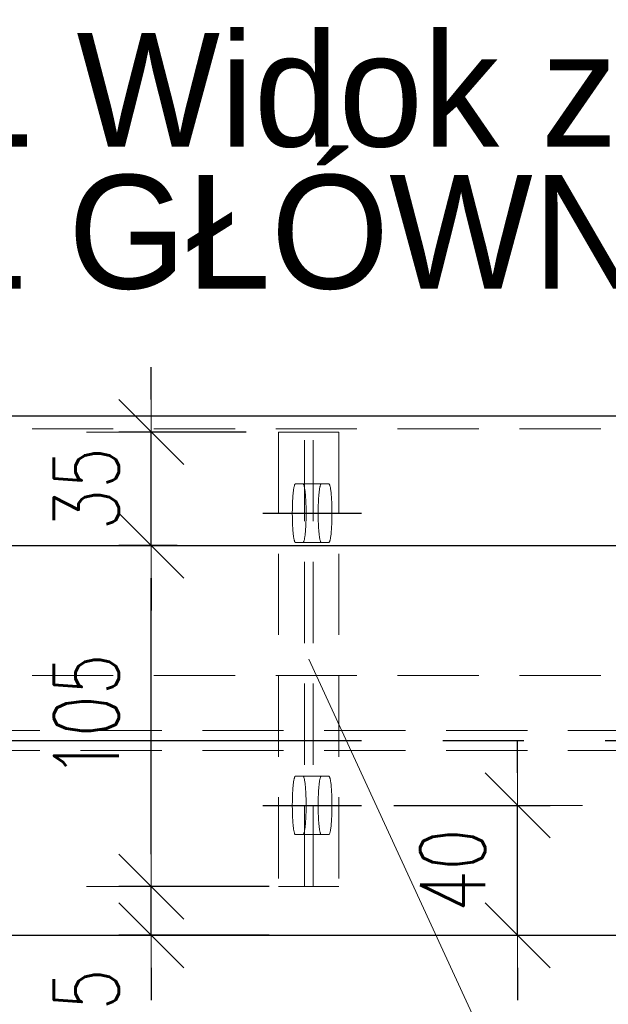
# Model space of a CAD drawing. Header units: millimetres. Extents: x 3536 to 4290, y 11030 to 11491.
# Tile 56 of 102: x 3824 to 3842, y 11085 to 11115. Entities that reach past the tile are written whole.
import ezdxf

# ---------------------------------------------------------------- set-up
doc = ezdxf.new("R2010")
doc.units = ezdxf.units.MM
doc.header["$LTSCALE"] = 10
doc.linetypes.add('HIDDEN', pattern=[0.375, 0.25, -0.125])
doc.linetypes.add('MITTE', pattern=[2, 1.25, -0.25, 0.25, -0.25])
doc.layers.get('Defpoints').update_dxf_attribs({"color": 1})
for name, color, linetype, lineweight in [('PS_DIM', 4, 'Continuous', 13), ('PS_Hidden', 2, 'HIDDEN', 9), ('PS_Pos', 1, 'Continuous', 15), ('PS_SOLID', 7, 'Continuous', 30)]:
    doc.layers.add(name, color=color, linetype=linetype, lineweight=lineweight)
doc.layers.add('PS_MID', color=5, linetype='MITTE')
doc.layers.add('PS_SHAPE', color=3, linetype='Continuous')
doc.styles.add('simplex', font='simplex.shx', dxfattribs={"width": 0.75})
doc.dimstyles.new('1_10_GŁ_DS1-LS10', dxfattribs={"dimtxt": 2, "dimasz": 2, "dimexe": 2, "dimexo": 5, "dimgap": 1, "dimtad": 1, "dimjust": 4, "dimdec": 0, "dimlfac": 10, "dimtxsty": 'simplex', "dimblk1": 'NONE', "dimsah": 1, "dimcen": 2, "dimclrd": 256, "dimclre": 256, "dimclrt": 3, "dimadec": 1, "dimazin": 0, "dimtfac": 1, "dimtdec": 0, "dimtmove": 2, "dimatfit": 3, "dimfxl": 1, "dimarcsym": 0})
doc.dimstyles.new('1_10_SC', dxfattribs={"dimtxt": 2, "dimasz": 1, "dimexe": 1, "dimexo": 1, "dimgap": 1, "dimtad": 1, "dimdec": 0, "dimlfac": 10, "dimtxsty": 'simplex', "dimblk": 'dimznak', "dimcen": 2, "dimclrd": 256, "dimclre": 256, "dimclrt": 3, "dimadec": 1, "dimazin": 0, "dimtfac": 1, "dimtdec": 0, "dimtix": 1, "dimtmove": 2, "dimatfit": 3, "dimldrblk": 'dim-grot', "dimfxl": 1, "dimarcsym": 0})

# ---------------------------------------------------------------- blocks, each defined once
blk = doc.blocks.new('dimznak')
at = {"color": 0}
for points in [[(0, 2), (0, -2)], [(-2, 0), (2, 0)]]:
    blk.add_lwpolyline(points, dxfattribs=at)
at = {"color": 2}
blk.add_lwpolyline([(1, 1), (-1, -1)], dxfattribs=at)
blk = doc.blocks.new('*D176')
at = {"layer": 'Defpoints', "color": 0, "transparency": 16777216}
for p in [(3834.031, 11090.842), (3838.84, 11090.842), (3833.326, 11086.842)]:
    blk.add_point(p, dxfattribs=at)
at = {"layer": 'PS_DIM', "lineweight": -2, "transparency": 16777216}
for p, q in [((3838.84, 11091.842), (3838.84, 11092.842)), ((3835.031, 11090.842), (3839.84, 11090.842)), ((3838.84, 11086.842), (3838.84, 11090.842)), ((3834.326, 11086.842), (3839.84, 11086.842)), ((3838.84, 11085.842), (3838.84, 11084.842))]:
    blk.add_line(p, q, dxfattribs=at)
for p, rotation in [((3838.84, 11090.842), 270), ((3838.84, 11086.842), 90)]:
    blk.add_blockref('dimznak', p, dxfattribs=dict(at, rotation=rotation))
at = {"layer": 'PS_DIM', "color": 3, "transparency": 16777216, "insert": (3836.84, 11088.842), "char_height": 2, "attachment_point": 5, "rotation": 90, "style": 'simplex'}
blk.add_mtext('40', dxfattribs=at)
blk = doc.blocks.new('dim-grot')
blk.add_hatch(color=256).paths.add_polyline_path([(0, 0), (-2, 0.5), (-2, -0.5)])
blk.add_lwpolyline([(0, 0), (-2, 0.5), (-2, -0.5), (0, 0)])
blk = doc.blocks.new('*D177')
at = {"layer": 'Defpoints', "color": 0, "transparency": 16777216}
for p in [(3827.567, 11088.342), (3832.197, 11088.342), (3832.197, 11086.842)]:
    blk.add_point(p, dxfattribs=at)
at = {"layer": 'PS_DIM', "lineweight": -2, "transparency": 16777216}
for p, q in [((3827.567, 11089.342), (3827.567, 11090.342)), ((3831.197, 11088.342), (3826.567, 11088.342)), ((3827.567, 11086.842), (3827.567, 11088.342)), ((3831.197, 11086.842), (3826.567, 11086.842)), ((3827.567, 11085.842), (3827.567, 11084.842))]:
    blk.add_line(p, q, dxfattribs=at)
for p, rotation in [((3827.567, 11088.342), 270), ((3827.567, 11086.842), 90)]:
    blk.add_blockref('dimznak', p, dxfattribs=dict(at, rotation=rotation))
at = {"layer": 'PS_DIM', "color": 3, "transparency": 16777216, "insert": (3825.567, 11084.532), "char_height": 2, "attachment_point": 5, "rotation": 90, "style": 'simplex'}
blk.add_mtext('15', dxfattribs=at)
blk = doc.blocks.new('*D178')
at = {"layer": 'Defpoints', "color": 0, "transparency": 16777216}
for p in [(3827.567, 11098.842), (3829.36, 11098.842), (3832.197, 11088.342)]:
    blk.add_point(p, dxfattribs=at)
at = {"layer": 'PS_DIM', "lineweight": -2, "transparency": 16777216}
for p, q in [((3828.36, 11098.842), (3826.567, 11098.842)), ((3827.567, 11089.342), (3827.567, 11097.842)), ((3831.197, 11088.342), (3826.567, 11088.342))]:
    blk.add_line(p, q, dxfattribs=at)
for p, rotation in [((3827.567, 11098.842), 90), ((3827.567, 11088.342), 270)]:
    blk.add_blockref('dimznak', p, dxfattribs=dict(at, rotation=rotation))
at = {"layer": 'PS_DIM', "color": 3, "transparency": 16777216, "insert": (3825.567, 11093.592), "char_height": 2, "attachment_point": 5, "rotation": 90, "style": 'simplex'}
blk.add_mtext('105', dxfattribs=at)
blk = doc.blocks.new('*D179')
at = {"layer": 'Defpoints', "color": 0, "transparency": 16777216}
for p in [(3827.567, 11102.342), (3831.482, 11102.342), (3829.36, 11098.842)]:
    blk.add_point(p, dxfattribs=at)
at = {"layer": 'PS_DIM', "lineweight": -2, "transparency": 16777216}
for p, q in [((3827.567, 11103.342), (3827.567, 11104.342)), ((3830.482, 11102.342), (3826.567, 11102.342)), ((3827.567, 11098.842), (3827.567, 11102.342)), ((3828.36, 11098.842), (3826.567, 11098.842)), ((3827.567, 11097.842), (3827.567, 11096.842))]:
    blk.add_line(p, q, dxfattribs=at)
for p, rotation in [((3827.567, 11102.342), 270), ((3827.567, 11098.842), 90)]:
    blk.add_blockref('dimznak', p, dxfattribs=dict(at, rotation=rotation))
at = {"layer": 'PS_DIM', "color": 3, "transparency": 16777216, "insert": (3825.567, 11100.592), "char_height": 2, "attachment_point": 5, "rotation": 90, "style": 'simplex'}
blk.add_mtext('35', dxfattribs=at)
blk = doc.blocks.new('*X180')
at = {"color": 0}
for s, p in [('RG.75.1 Widok z przodu (Sc1:10)', (3987.624, 11110.269)), ('RYGIEL GŁÓWNY (1 x)', (3987.624, 11105.894))]:
    blk.add_text(s, height=3.5, dxfattribs=at).set_placement(p)
blk = doc.blocks.new('*D183')
at = {"layer": 'Defpoints', "color": 0, "transparency": 16777216}
for p in [(3806.535, 11086.842), (3936.895, 11083.742), (3936.895, 11071.298)]:
    blk.add_point(p, dxfattribs=at)
at = {"layer": 'PS_DIM', "lineweight": -2, "transparency": 16777216}
for p, q in [((3806.535, 11081.842), (3806.535, 11069.298)), ((3936.895, 11078.742), (3936.895, 11069.298)), ((3806.535, 11071.298), (3934.895, 11071.298))]:
    blk.add_line(p, q, dxfattribs=at)
at = {"layer": 'PS_DIM', "transparency": 16777216}
blk.add_solid([(3934.895, 11071.632), (3934.895, 11070.965), (3936.895, 11071.298)], dxfattribs=at)
at = {"layer": 'PS_DIM', "color": 3, "transparency": 16777216, "insert": (3934.875, 11074.925), "char_height": 2, "attachment_point": 5, "rotation": 90, "style": 'simplex'}
blk.add_mtext('3626', dxfattribs=at)
blk = doc.blocks.new('_None')
blk = doc.blocks.new('*D184')
at = {"layer": 'Defpoints', "color": 0, "transparency": 16777216}
for p in [(3951.287, 11098.842), (3806.535, 11086.842), (3951.287, 11071.298)]:
    blk.add_point(p, dxfattribs=at)
at = {"layer": 'PS_DIM', "lineweight": -2, "transparency": 16777216}
for p, q in [((3951.287, 11093.842), (3951.287, 11069.298)), ((3806.535, 11081.842), (3806.535, 11069.298)), ((3806.535, 11071.298), (3949.287, 11071.298))]:
    blk.add_line(p, q, dxfattribs=at)
at = {"layer": 'PS_DIM', "transparency": 16777216}
blk.add_solid([(3949.287, 11071.632), (3949.287, 11070.965), (3951.287, 11071.298)], dxfattribs=at)
at = {"layer": 'PS_DIM', "color": 3, "transparency": 16777216, "insert": (3949.267, 11074.961), "char_height": 2, "attachment_point": 5, "rotation": 90, "style": 'simplex'}
blk.add_mtext('3770', dxfattribs=at)
blk = doc.blocks.new('*X786')
at = {"layer": 'PS_Hidden', "color": 2, "linetype": 'HIDDEN'}
for p, q in [((3812.646, 11102.442), (3863.895, 11102.442)), ((3831.482, 11102.342), (3831.482, 11088.342)), ((3832.277, 11102.342), (3831.482, 11102.342)), ((3832.277, 11088.342), (3832.277, 11102.342)), ((3832.277, 11102.342), (3833.339, 11102.342)), ((3832.543, 11088.342), (3832.543, 11102.342)), ((3833.339, 11102.342), (3833.339, 11088.342)), ((3831.973, 11100.701), (3831.969, 11100.686)), ((3831.978, 11100.713), (3831.973, 11100.701)), ((3831.983, 11100.724), (3831.978, 11100.713)), ((3831.987, 11100.732), (3831.983, 11100.724)), ((3831.992, 11100.738), (3831.987, 11100.732)), ((3831.997, 11100.741), (3831.992, 11100.738)), ((3832.002, 11100.742), (3831.997, 11100.741)), ((3832.797, 11100.742), (3832.002, 11100.742)), ((3832.24, 11100.741), (3832.235, 11100.742)), ((3832.245, 11100.738), (3832.24, 11100.741)), ((3832.25, 11100.732), (3832.245, 11100.738)), ((3832.255, 11100.724), (3832.25, 11100.732)), ((3832.259, 11100.713), (3832.255, 11100.724)), ((3832.264, 11100.701), (3832.259, 11100.713)), ((3832.268, 11100.686), (3832.264, 11100.701)), ((3832.764, 11100.686), (3832.769, 11100.701)), ((3832.769, 11100.701), (3832.773, 11100.713)), ((3832.773, 11100.713), (3832.778, 11100.724)), ((3832.778, 11100.724), (3832.783, 11100.732)), ((3832.783, 11100.732), (3832.788, 11100.738)), ((3832.788, 11100.738), (3832.792, 11100.741)), ((3832.792, 11100.741), (3832.797, 11100.742)), ((3832.797, 11100.742), (3833.031, 11100.742)), ((3832.797, 11100.742), (3832.797, 11100.742)), ((3833.031, 11100.742), (3833.036, 11100.741)), ((3833.036, 11100.741), (3833.04, 11100.738)), ((3833.04, 11100.738), (3833.045, 11100.732)), ((3833.045, 11100.732), (3833.05, 11100.724)), ((3833.05, 11100.724), (3833.055, 11100.713)), ((3833.055, 11100.713), (3833.059, 11100.701)), ((3833.059, 11100.701), (3833.064, 11100.686)), ((3831.926, 11100.393), (3831.923, 11100.356)), ((3831.929, 11100.428), (3831.926, 11100.393)), ((3831.933, 11100.462), (3831.929, 11100.428)), ((3831.936, 11100.494), (3831.933, 11100.462)), ((3831.94, 11100.525), (3831.936, 11100.494)), ((3831.943, 11100.554), (3831.94, 11100.525)), ((3831.947, 11100.581), (3831.943, 11100.554)), ((3831.951, 11100.606), (3831.947, 11100.581)), ((3831.955, 11100.629), (3831.951, 11100.606)), ((3831.96, 11100.65), (3831.955, 11100.629)), ((3831.964, 11100.669), (3831.96, 11100.65)), ((3831.969, 11100.686), (3831.964, 11100.669)), ((3832.273, 11100.669), (3832.268, 11100.686)), ((3832.277, 11100.65), (3832.273, 11100.669)), ((3832.282, 11100.629), (3832.277, 11100.65)), ((3832.286, 11100.606), (3832.282, 11100.629)), ((3832.29, 11100.581), (3832.286, 11100.606)), ((3832.294, 11100.554), (3832.29, 11100.581)), ((3832.298, 11100.525), (3832.294, 11100.554)), ((3832.301, 11100.494), (3832.298, 11100.525)), ((3832.305, 11100.462), (3832.301, 11100.494)), ((3832.308, 11100.428), (3832.305, 11100.462)), ((3832.311, 11100.393), (3832.308, 11100.428)), ((3832.314, 11100.356), (3832.311, 11100.393)), ((3832.719, 11100.356), (3832.722, 11100.393)), ((3832.722, 11100.393), (3832.725, 11100.428)), ((3832.725, 11100.428), (3832.728, 11100.462)), ((3832.728, 11100.462), (3832.731, 11100.494)), ((3832.731, 11100.494), (3832.735, 11100.525)), ((3832.735, 11100.525), (3832.739, 11100.554)), ((3832.739, 11100.554), (3832.743, 11100.581)), ((3832.743, 11100.581), (3832.747, 11100.606)), ((3832.747, 11100.606), (3832.751, 11100.629)), ((3832.751, 11100.629), (3832.755, 11100.65)), ((3832.755, 11100.65), (3832.76, 11100.669)), ((3832.76, 11100.669), (3832.764, 11100.686)), ((3833.064, 11100.686), (3833.068, 11100.669)), ((3833.068, 11100.669), (3833.073, 11100.65)), ((3833.073, 11100.65), (3833.077, 11100.629)), ((3833.077, 11100.629), (3833.081, 11100.606)), ((3833.081, 11100.606), (3833.085, 11100.581)), ((3833.085, 11100.581), (3833.089, 11100.554)), ((3833.089, 11100.554), (3833.093, 11100.525)), ((3833.093, 11100.525), (3833.097, 11100.494)), ((3833.097, 11100.494), (3833.1, 11100.462)), ((3833.1, 11100.462), (3833.103, 11100.428)), ((3833.103, 11100.428), (3833.106, 11100.393)), ((3833.106, 11100.393), (3833.109, 11100.356)), ((3831.911, 11100.112), (3831.909, 11100.068)), ((3831.912, 11100.155), (3831.911, 11100.112)), ((3831.914, 11100.197), (3831.912, 11100.155)), ((3831.916, 11100.238), (3831.914, 11100.197)), ((3831.918, 11100.279), (3831.916, 11100.238)), ((3831.921, 11100.318), (3831.918, 11100.279)), ((3831.923, 11100.356), (3831.921, 11100.318)), ((3832.316, 11100.318), (3832.314, 11100.356)), ((3832.319, 11100.279), (3832.316, 11100.318)), ((3832.321, 11100.238), (3832.319, 11100.279)), ((3832.323, 11100.197), (3832.321, 11100.238)), ((3832.325, 11100.155), (3832.323, 11100.197)), ((3832.326, 11100.112), (3832.325, 11100.155)), ((3832.328, 11100.068), (3832.326, 11100.112)), ((3832.705, 11100.068), (3832.706, 11100.112)), ((3832.706, 11100.112), (3832.708, 11100.155)), ((3832.708, 11100.155), (3832.71, 11100.197)), ((3832.71, 11100.197), (3832.712, 11100.238)), ((3832.712, 11100.238), (3832.714, 11100.279)), ((3832.714, 11100.279), (3832.716, 11100.318)), ((3832.716, 11100.318), (3832.719, 11100.356)), ((3833.109, 11100.356), (3833.112, 11100.318)), ((3833.112, 11100.318), (3833.114, 11100.279)), ((3833.114, 11100.279), (3833.117, 11100.238)), ((3833.117, 11100.238), (3833.119, 11100.197)), ((3833.119, 11100.197), (3833.12, 11100.155)), ((3833.12, 11100.155), (3833.122, 11100.112)), ((3833.122, 11100.112), (3833.123, 11100.068)), ((3831.907, 11099.933), (3831.906, 11099.888)), ((3831.906, 11099.888), (3831.906, 11099.842)), ((3831.906, 11099.842), (3831.906, 11099.797)), ((3831.906, 11099.797), (3831.907, 11099.751)), ((3831.908, 11100.023), (3831.907, 11099.978)), ((3831.907, 11099.978), (3831.907, 11099.933)), ((3831.909, 11100.068), (3831.908, 11100.023)), ((3832.329, 11100.023), (3832.328, 11100.068)), ((3832.33, 11099.978), (3832.329, 11100.023)), ((3832.33, 11099.933), (3832.33, 11099.978)), ((3832.331, 11099.888), (3832.33, 11099.933)), ((3832.33, 11099.751), (3832.331, 11099.797)), ((3832.331, 11099.842), (3832.331, 11099.888)), ((3832.331, 11099.797), (3832.331, 11099.842)), ((3832.702, 11099.933), (3832.703, 11099.978)), ((3832.702, 11099.888), (3832.702, 11099.933)), ((3832.702, 11099.842), (3832.702, 11099.888)), ((3832.702, 11099.797), (3832.702, 11099.842)), ((3832.702, 11099.751), (3832.702, 11099.797)), ((3832.703, 11099.978), (3832.704, 11100.023)), ((3832.704, 11100.023), (3832.705, 11100.068)), ((3833.123, 11100.068), (3833.124, 11100.023)), ((3833.124, 11100.023), (3833.125, 11099.978)), ((3833.125, 11099.978), (3833.126, 11099.933)), ((3833.126, 11099.933), (3833.126, 11099.888)), ((3833.126, 11099.888), (3833.126, 11099.842)), ((3833.126, 11099.842), (3833.126, 11099.797)), ((3833.126, 11099.797), (3833.126, 11099.751)), ((3831.907, 11099.751), (3831.907, 11099.706)), ((3831.907, 11099.706), (3831.908, 11099.661)), ((3831.908, 11099.661), (3831.909, 11099.617)), ((3831.909, 11099.617), (3831.911, 11099.573)), ((3831.911, 11099.573), (3831.912, 11099.53)), ((3831.912, 11099.53), (3831.914, 11099.487)), ((3831.914, 11099.487), (3831.916, 11099.446)), ((3832.321, 11099.446), (3832.323, 11099.487)), ((3832.323, 11099.487), (3832.325, 11099.53)), ((3832.325, 11099.53), (3832.326, 11099.573)), ((3832.326, 11099.573), (3832.328, 11099.617)), ((3832.328, 11099.617), (3832.329, 11099.661)), ((3832.329, 11099.661), (3832.33, 11099.706)), ((3832.33, 11099.706), (3832.33, 11099.751)), ((3832.703, 11099.706), (3832.702, 11099.751)), ((3832.704, 11099.661), (3832.703, 11099.706)), ((3832.705, 11099.617), (3832.704, 11099.661)), ((3832.706, 11099.573), (3832.705, 11099.617)), ((3832.708, 11099.53), (3832.706, 11099.573)), ((3832.71, 11099.487), (3832.708, 11099.53)), ((3832.712, 11099.446), (3832.71, 11099.487)), ((3833.119, 11099.487), (3833.117, 11099.446)), ((3833.12, 11099.53), (3833.119, 11099.487)), ((3833.122, 11099.573), (3833.12, 11099.53)), ((3833.123, 11099.617), (3833.122, 11099.573)), ((3833.124, 11099.661), (3833.123, 11099.617)), ((3833.125, 11099.706), (3833.124, 11099.661)), ((3833.126, 11099.751), (3833.125, 11099.706)), ((3831.916, 11099.446), (3831.918, 11099.405)), ((3831.918, 11099.405), (3831.921, 11099.366)), ((3831.921, 11099.366), (3831.923, 11099.328)), ((3831.923, 11099.328), (3831.926, 11099.291)), ((3831.926, 11099.291), (3831.929, 11099.256)), ((3831.929, 11099.256), (3831.933, 11099.222)), ((3831.933, 11099.222), (3831.936, 11099.19)), ((3831.936, 11099.19), (3831.94, 11099.159)), ((3832.298, 11099.159), (3832.301, 11099.19)), ((3832.301, 11099.19), (3832.305, 11099.222)), ((3832.305, 11099.222), (3832.308, 11099.256)), ((3832.308, 11099.256), (3832.311, 11099.291)), ((3832.311, 11099.291), (3832.314, 11099.328)), ((3832.314, 11099.328), (3832.316, 11099.366)), ((3832.316, 11099.366), (3832.319, 11099.405)), ((3832.319, 11099.405), (3832.321, 11099.446)), ((3832.714, 11099.405), (3832.712, 11099.446)), ((3832.716, 11099.366), (3832.714, 11099.405)), ((3832.719, 11099.328), (3832.716, 11099.366)), ((3832.722, 11099.291), (3832.719, 11099.328)), ((3832.725, 11099.256), (3832.722, 11099.291)), ((3832.728, 11099.222), (3832.725, 11099.256)), ((3832.731, 11099.19), (3832.728, 11099.222)), ((3832.735, 11099.159), (3832.731, 11099.19)), ((3833.097, 11099.19), (3833.093, 11099.159)), ((3833.1, 11099.222), (3833.097, 11099.19)), ((3833.103, 11099.256), (3833.1, 11099.222)), ((3833.106, 11099.291), (3833.103, 11099.256)), ((3833.109, 11099.328), (3833.106, 11099.291)), ((3833.112, 11099.366), (3833.109, 11099.328)), ((3833.114, 11099.405), (3833.112, 11099.366)), ((3833.117, 11099.446), (3833.114, 11099.405)), ((3831.94, 11099.159), (3831.943, 11099.13)), ((3831.943, 11099.13), (3831.947, 11099.103)), ((3831.947, 11099.103), (3831.951, 11099.078)), ((3831.951, 11099.078), (3831.955, 11099.055)), ((3831.955, 11099.055), (3831.96, 11099.034)), ((3831.96, 11099.034), (3831.964, 11099.015)), ((3831.964, 11099.015), (3831.969, 11098.998)), ((3831.969, 11098.998), (3831.973, 11098.983)), ((3831.973, 11098.983), (3831.978, 11098.971)), ((3831.978, 11098.971), (3831.983, 11098.961)), ((3831.983, 11098.961), (3831.987, 11098.952)), ((3831.987, 11098.952), (3831.992, 11098.947)), ((3831.992, 11098.947), (3831.997, 11098.943)), ((3831.997, 11098.943), (3832.002, 11098.942)), ((3832.797, 11098.942), (3832.002, 11098.942)), ((3832.235, 11098.942), (3832.24, 11098.943)), ((3832.24, 11098.943), (3832.245, 11098.947)), ((3832.245, 11098.947), (3832.25, 11098.952)), ((3832.25, 11098.952), (3832.255, 11098.961)), ((3832.255, 11098.961), (3832.259, 11098.971)), ((3832.259, 11098.971), (3832.264, 11098.983)), ((3832.264, 11098.983), (3832.268, 11098.998)), ((3832.268, 11098.998), (3832.273, 11099.015)), ((3832.273, 11099.015), (3832.277, 11099.034)), ((3832.277, 11099.034), (3832.282, 11099.055)), ((3832.282, 11099.055), (3832.286, 11099.078)), ((3832.286, 11099.078), (3832.29, 11099.103)), ((3832.29, 11099.103), (3832.294, 11099.13)), ((3832.294, 11099.13), (3832.298, 11099.159)), ((3832.739, 11099.13), (3832.735, 11099.159)), ((3832.743, 11099.103), (3832.739, 11099.13)), ((3832.747, 11099.078), (3832.743, 11099.103)), ((3832.751, 11099.055), (3832.747, 11099.078)), ((3832.755, 11099.034), (3832.751, 11099.055)), ((3832.76, 11099.015), (3832.755, 11099.034)), ((3832.764, 11098.998), (3832.76, 11099.015)), ((3832.769, 11098.983), (3832.764, 11098.998)), ((3832.773, 11098.971), (3832.769, 11098.983)), ((3832.778, 11098.961), (3832.773, 11098.971)), ((3832.783, 11098.952), (3832.778, 11098.961)), ((3832.788, 11098.947), (3832.783, 11098.952)), ((3832.792, 11098.943), (3832.788, 11098.947)), ((3832.797, 11098.942), (3832.792, 11098.943)), ((3833.031, 11098.942), (3832.797, 11098.942)), ((3833.036, 11098.943), (3833.031, 11098.942)), ((3833.031, 11098.942), (3833.031, 11098.942)), ((3833.04, 11098.947), (3833.036, 11098.943)), ((3833.045, 11098.952), (3833.04, 11098.947)), ((3833.05, 11098.961), (3833.045, 11098.952)), ((3833.055, 11098.971), (3833.05, 11098.961)), ((3833.059, 11098.983), (3833.055, 11098.971)), ((3833.064, 11098.998), (3833.059, 11098.983)), ((3833.068, 11099.015), (3833.064, 11098.998)), ((3833.073, 11099.034), (3833.068, 11099.015)), ((3833.077, 11099.055), (3833.073, 11099.034)), ((3833.081, 11099.078), (3833.077, 11099.055)), ((3833.085, 11099.103), (3833.081, 11099.078)), ((3833.089, 11099.13), (3833.085, 11099.103)), ((3833.093, 11099.159), (3833.089, 11099.13)), ((3812.646, 11094.842), (3863.895, 11094.842)), ((3806.639, 11093.152), (3863.895, 11093.152)), ((3806.639, 11092.532), (3863.895, 11092.532)), ((3831.951, 11091.606), (3831.947, 11091.581)), ((3831.955, 11091.629), (3831.951, 11091.606)), ((3831.96, 11091.65), (3831.955, 11091.629)), ((3831.964, 11091.669), (3831.96, 11091.65)), ((3831.969, 11091.686), (3831.964, 11091.669)), ((3831.973, 11091.701), (3831.969, 11091.686)), ((3831.978, 11091.713), (3831.973, 11091.701)), ((3831.983, 11091.724), (3831.978, 11091.713)), ((3831.987, 11091.732), (3831.983, 11091.724)), ((3831.992, 11091.738), (3831.987, 11091.732)), ((3831.997, 11091.741), (3831.992, 11091.738)), ((3832.002, 11091.742), (3831.997, 11091.741)), ((3832.797, 11091.742), (3832.002, 11091.742)), ((3832.24, 11091.741), (3832.235, 11091.742)), ((3832.245, 11091.738), (3832.24, 11091.741)), ((3832.25, 11091.732), (3832.245, 11091.738)), ((3832.255, 11091.724), (3832.25, 11091.732)), ((3832.259, 11091.713), (3832.255, 11091.724)), ((3832.264, 11091.701), (3832.259, 11091.713)), ((3832.268, 11091.686), (3832.264, 11091.701)), ((3832.273, 11091.669), (3832.268, 11091.686)), ((3832.277, 11091.65), (3832.273, 11091.669)), ((3832.282, 11091.629), (3832.277, 11091.65)), ((3832.286, 11091.606), (3832.282, 11091.629)), ((3832.29, 11091.581), (3832.286, 11091.606)), ((3832.743, 11091.581), (3832.747, 11091.606)), ((3832.747, 11091.606), (3832.751, 11091.629)), ((3832.751, 11091.629), (3832.755, 11091.65)), ((3832.755, 11091.65), (3832.76, 11091.669)), ((3832.76, 11091.669), (3832.764, 11091.686)), ((3832.764, 11091.686), (3832.769, 11091.701)), ((3832.769, 11091.701), (3832.773, 11091.713)), ((3832.773, 11091.713), (3832.778, 11091.724)), ((3832.778, 11091.724), (3832.783, 11091.732)), ((3832.783, 11091.732), (3832.788, 11091.738)), ((3832.788, 11091.738), (3832.792, 11091.741)), ((3832.792, 11091.741), (3832.797, 11091.742)), ((3832.797, 11091.742), (3833.031, 11091.742)), ((3832.797, 11091.742), (3832.797, 11091.742)), ((3833.031, 11091.742), (3833.036, 11091.741)), ((3833.036, 11091.741), (3833.04, 11091.738)), ((3833.04, 11091.738), (3833.045, 11091.732)), ((3833.045, 11091.732), (3833.05, 11091.724)), ((3833.05, 11091.724), (3833.055, 11091.713)), ((3833.055, 11091.713), (3833.059, 11091.701)), ((3833.059, 11091.701), (3833.064, 11091.686)), ((3833.064, 11091.686), (3833.068, 11091.669)), ((3833.068, 11091.669), (3833.073, 11091.65)), ((3833.073, 11091.65), (3833.077, 11091.629)), ((3833.077, 11091.629), (3833.081, 11091.606)), ((3833.081, 11091.606), (3833.085, 11091.581)), ((3831.921, 11091.318), (3831.918, 11091.279)), ((3831.923, 11091.356), (3831.921, 11091.318)), ((3831.926, 11091.393), (3831.923, 11091.356)), ((3831.929, 11091.428), (3831.926, 11091.393)), ((3831.933, 11091.462), (3831.929, 11091.428)), ((3831.936, 11091.494), (3831.933, 11091.462)), ((3831.94, 11091.525), (3831.936, 11091.494)), ((3831.943, 11091.554), (3831.94, 11091.525)), ((3831.947, 11091.581), (3831.943, 11091.554)), ((3832.294, 11091.554), (3832.29, 11091.581)), ((3832.298, 11091.525), (3832.294, 11091.554)), ((3832.301, 11091.494), (3832.298, 11091.525)), ((3832.305, 11091.462), (3832.301, 11091.494)), ((3832.308, 11091.428), (3832.305, 11091.462)), ((3832.311, 11091.393), (3832.308, 11091.428)), ((3832.314, 11091.356), (3832.311, 11091.393)), ((3832.316, 11091.318), (3832.314, 11091.356)), ((3832.319, 11091.279), (3832.316, 11091.318)), ((3832.714, 11091.279), (3832.716, 11091.318)), ((3832.716, 11091.318), (3832.719, 11091.356)), ((3832.719, 11091.356), (3832.722, 11091.393)), ((3832.722, 11091.393), (3832.725, 11091.428)), ((3832.725, 11091.428), (3832.728, 11091.462)), ((3832.728, 11091.462), (3832.731, 11091.494)), ((3832.731, 11091.494), (3832.735, 11091.525)), ((3832.735, 11091.525), (3832.739, 11091.554)), ((3832.739, 11091.554), (3832.743, 11091.581)), ((3833.085, 11091.581), (3833.089, 11091.554)), ((3833.089, 11091.554), (3833.093, 11091.525)), ((3833.093, 11091.525), (3833.097, 11091.494)), ((3833.097, 11091.494), (3833.1, 11091.462)), ((3833.1, 11091.462), (3833.103, 11091.428)), ((3833.103, 11091.428), (3833.106, 11091.393)), ((3833.106, 11091.393), (3833.109, 11091.356)), ((3833.109, 11091.356), (3833.112, 11091.318)), ((3833.112, 11091.318), (3833.114, 11091.279)), ((3831.908, 11091.023), (3831.907, 11090.978)), ((3831.909, 11091.068), (3831.908, 11091.023)), ((3831.911, 11091.112), (3831.909, 11091.068)), ((3831.912, 11091.155), (3831.911, 11091.112)), ((3831.914, 11091.197), (3831.912, 11091.155)), ((3831.916, 11091.238), (3831.914, 11091.197)), ((3831.918, 11091.279), (3831.916, 11091.238)), ((3832.321, 11091.238), (3832.319, 11091.279)), ((3832.323, 11091.197), (3832.321, 11091.238)), ((3832.325, 11091.155), (3832.323, 11091.197)), ((3832.326, 11091.112), (3832.325, 11091.155)), ((3832.328, 11091.068), (3832.326, 11091.112)), ((3832.329, 11091.023), (3832.328, 11091.068)), ((3832.33, 11090.978), (3832.329, 11091.023)), ((3832.703, 11090.978), (3832.704, 11091.023)), ((3832.704, 11091.023), (3832.705, 11091.068)), ((3832.705, 11091.068), (3832.706, 11091.112)), ((3832.706, 11091.112), (3832.708, 11091.155)), ((3832.708, 11091.155), (3832.71, 11091.197)), ((3832.71, 11091.197), (3832.712, 11091.238)), ((3832.712, 11091.238), (3832.714, 11091.279)), ((3833.114, 11091.279), (3833.117, 11091.238)), ((3833.117, 11091.238), (3833.119, 11091.197)), ((3833.119, 11091.197), (3833.12, 11091.155)), ((3833.12, 11091.155), (3833.122, 11091.112)), ((3833.122, 11091.112), (3833.123, 11091.068)), ((3833.123, 11091.068), (3833.124, 11091.023)), ((3833.124, 11091.023), (3833.125, 11090.978)), ((3831.907, 11090.933), (3831.906, 11090.888)), ((3831.906, 11090.888), (3831.906, 11090.842)), ((3831.906, 11090.842), (3831.906, 11090.797)), ((3831.906, 11090.797), (3831.907, 11090.751)), ((3831.907, 11090.978), (3831.907, 11090.933)), ((3831.907, 11090.751), (3831.907, 11090.706)), ((3831.907, 11090.706), (3831.908, 11090.661)), ((3832.329, 11090.661), (3832.33, 11090.706)), ((3832.33, 11090.933), (3832.33, 11090.978)), ((3832.331, 11090.888), (3832.33, 11090.933)), ((3832.33, 11090.751), (3832.331, 11090.797)), ((3832.33, 11090.706), (3832.33, 11090.751)), ((3832.331, 11090.842), (3832.331, 11090.888)), ((3832.331, 11090.797), (3832.331, 11090.842)), ((3832.702, 11090.933), (3832.703, 11090.978)), ((3832.702, 11090.888), (3832.702, 11090.933)), ((3832.702, 11090.842), (3832.702, 11090.888)), ((3832.702, 11090.797), (3832.702, 11090.842)), ((3832.702, 11090.751), (3832.702, 11090.797)), ((3832.703, 11090.706), (3832.702, 11090.751)), ((3832.704, 11090.661), (3832.703, 11090.706)), ((3833.125, 11090.706), (3833.124, 11090.661)), ((3833.125, 11090.978), (3833.126, 11090.933)), ((3833.126, 11090.751), (3833.125, 11090.706)), ((3833.126, 11090.933), (3833.126, 11090.888)), ((3833.126, 11090.888), (3833.126, 11090.842)), ((3833.126, 11090.842), (3833.126, 11090.797)), ((3833.126, 11090.797), (3833.126, 11090.751)), ((3831.908, 11090.661), (3831.909, 11090.617)), ((3831.909, 11090.617), (3831.911, 11090.573)), ((3831.911, 11090.573), (3831.912, 11090.53)), ((3831.912, 11090.53), (3831.914, 11090.487)), ((3831.914, 11090.487), (3831.916, 11090.446)), ((3831.916, 11090.446), (3831.918, 11090.405)), ((3831.918, 11090.405), (3831.921, 11090.366)), ((3832.316, 11090.366), (3832.319, 11090.405)), ((3832.319, 11090.405), (3832.321, 11090.446)), ((3832.321, 11090.446), (3832.323, 11090.487)), ((3832.323, 11090.487), (3832.325, 11090.53)), ((3832.325, 11090.53), (3832.326, 11090.573)), ((3832.326, 11090.573), (3832.328, 11090.617)), ((3832.328, 11090.617), (3832.329, 11090.661)), ((3832.705, 11090.617), (3832.704, 11090.661)), ((3832.706, 11090.573), (3832.705, 11090.617)), ((3832.708, 11090.53), (3832.706, 11090.573)), ((3832.71, 11090.487), (3832.708, 11090.53)), ((3832.712, 11090.446), (3832.71, 11090.487)), ((3832.714, 11090.405), (3832.712, 11090.446)), ((3832.716, 11090.366), (3832.714, 11090.405)), ((3833.114, 11090.405), (3833.112, 11090.366)), ((3833.117, 11090.446), (3833.114, 11090.405)), ((3833.119, 11090.487), (3833.117, 11090.446)), ((3833.12, 11090.53), (3833.119, 11090.487)), ((3833.122, 11090.573), (3833.12, 11090.53)), ((3833.123, 11090.617), (3833.122, 11090.573)), ((3833.124, 11090.661), (3833.123, 11090.617)), ((3831.921, 11090.366), (3831.923, 11090.328)), ((3831.923, 11090.328), (3831.926, 11090.291)), ((3831.926, 11090.291), (3831.929, 11090.256)), ((3831.929, 11090.256), (3831.933, 11090.222)), ((3831.933, 11090.222), (3831.936, 11090.19)), ((3831.936, 11090.19), (3831.94, 11090.159)), ((3831.94, 11090.159), (3831.943, 11090.13)), ((3831.943, 11090.13), (3831.947, 11090.103)), ((3831.947, 11090.103), (3831.951, 11090.078)), ((3832.286, 11090.078), (3832.29, 11090.103)), ((3832.29, 11090.103), (3832.294, 11090.13)), ((3832.294, 11090.13), (3832.298, 11090.159)), ((3832.298, 11090.159), (3832.301, 11090.19)), ((3832.301, 11090.19), (3832.305, 11090.222)), ((3832.305, 11090.222), (3832.308, 11090.256)), ((3832.308, 11090.256), (3832.311, 11090.291)), ((3832.311, 11090.291), (3832.314, 11090.328)), ((3832.314, 11090.328), (3832.316, 11090.366)), ((3832.719, 11090.328), (3832.716, 11090.366)), ((3832.722, 11090.291), (3832.719, 11090.328)), ((3832.725, 11090.256), (3832.722, 11090.291)), ((3832.728, 11090.222), (3832.725, 11090.256)), ((3832.731, 11090.19), (3832.728, 11090.222)), ((3832.735, 11090.159), (3832.731, 11090.19)), ((3832.739, 11090.13), (3832.735, 11090.159)), ((3832.743, 11090.103), (3832.739, 11090.13)), ((3832.747, 11090.078), (3832.743, 11090.103)), ((3833.085, 11090.103), (3833.081, 11090.078)), ((3833.089, 11090.13), (3833.085, 11090.103)), ((3833.093, 11090.159), (3833.089, 11090.13)), ((3833.097, 11090.19), (3833.093, 11090.159)), ((3833.1, 11090.222), (3833.097, 11090.19)), ((3833.103, 11090.256), (3833.1, 11090.222)), ((3833.106, 11090.291), (3833.103, 11090.256)), ((3833.109, 11090.328), (3833.106, 11090.291)), ((3833.112, 11090.366), (3833.109, 11090.328)), ((3831.951, 11090.078), (3831.955, 11090.055)), ((3831.955, 11090.055), (3831.96, 11090.034)), ((3831.96, 11090.034), (3831.964, 11090.015)), ((3831.964, 11090.015), (3831.969, 11089.998)), ((3831.969, 11089.998), (3831.973, 11089.983)), ((3831.973, 11089.983), (3831.978, 11089.971)), ((3831.978, 11089.971), (3831.983, 11089.961)), ((3831.983, 11089.961), (3831.987, 11089.952)), ((3831.987, 11089.952), (3831.992, 11089.947)), ((3831.992, 11089.947), (3831.997, 11089.943)), ((3831.997, 11089.943), (3832.002, 11089.942)), ((3832.797, 11089.942), (3832.002, 11089.942)), ((3832.235, 11089.942), (3832.24, 11089.943)), ((3832.24, 11089.943), (3832.245, 11089.947)), ((3832.245, 11089.947), (3832.25, 11089.952)), ((3832.25, 11089.952), (3832.255, 11089.961)), ((3832.255, 11089.961), (3832.259, 11089.971)), ((3832.259, 11089.971), (3832.264, 11089.983)), ((3832.264, 11089.983), (3832.268, 11089.998)), ((3832.268, 11089.998), (3832.273, 11090.015)), ((3832.273, 11090.015), (3832.277, 11090.034)), ((3832.277, 11090.034), (3832.282, 11090.055)), ((3832.282, 11090.055), (3832.286, 11090.078)), ((3832.751, 11090.055), (3832.747, 11090.078)), ((3832.755, 11090.034), (3832.751, 11090.055)), ((3832.76, 11090.015), (3832.755, 11090.034)), ((3832.764, 11089.998), (3832.76, 11090.015)), ((3832.769, 11089.983), (3832.764, 11089.998)), ((3832.773, 11089.971), (3832.769, 11089.983)), ((3832.778, 11089.961), (3832.773, 11089.971)), ((3832.783, 11089.952), (3832.778, 11089.961)), ((3832.788, 11089.947), (3832.783, 11089.952)), ((3832.792, 11089.943), (3832.788, 11089.947)), ((3832.797, 11089.942), (3832.792, 11089.943)), ((3833.031, 11089.942), (3832.797, 11089.942)), ((3833.036, 11089.943), (3833.031, 11089.942)), ((3833.031, 11089.942), (3833.031, 11089.942)), ((3833.04, 11089.947), (3833.036, 11089.943)), ((3833.045, 11089.952), (3833.04, 11089.947)), ((3833.05, 11089.961), (3833.045, 11089.952)), ((3833.055, 11089.971), (3833.05, 11089.961)), ((3833.059, 11089.983), (3833.055, 11089.971)), ((3833.064, 11089.998), (3833.059, 11089.983)), ((3833.068, 11090.015), (3833.064, 11089.998)), ((3833.073, 11090.034), (3833.068, 11090.015)), ((3833.077, 11090.055), (3833.073, 11090.034)), ((3833.081, 11090.078), (3833.077, 11090.055)), ((3832.277, 11088.342), (3831.482, 11088.342)), ((3833.339, 11088.342), (3832.277, 11088.342))]:
    blk.add_line(p, q, dxfattribs=at)
at = {"layer": 'PS_MID', "color": 5, "linetype": 'MITTE'}
for p, q in [((3831.002, 11099.842), (3833.797, 11099.842)), ((3831.235, 11099.842), (3834.031, 11099.842)), ((3801.535, 11092.842), (3863.895, 11092.842)), ((3831.002, 11090.842), (3833.797, 11090.842)), ((3831.235, 11090.842), (3834.031, 11090.842))]:
    blk.add_line(p, q, dxfattribs=at)
at = {"layer": 'PS_SOLID', "color": 7, "linetype": 'Continuous'}
for p, q in [((3812.646, 11102.842), (3863.895, 11102.842)), ((3806.535, 11098.842), (3863.895, 11098.842)), ((3806.535, 11086.842), (3863.895, 11086.842))]:
    blk.add_line(p, q, dxfattribs=at)
blk = doc.blocks.new('*X798')
at = {"color": 1}
for p, q in [((3832.41, 11095.342), (3837.809, 11083.632)), ((3844.909, 11085.732), (3848.445, 11085.732)), ((3837.809, 11083.632), (3842.809, 11083.632)), ((3844.909, 11081.532), (3848.445, 11081.532))]:
    blk.add_line(p, q, dxfattribs=at)
for centre, start, end in [((3844.909, 11083.632), 90, 270), ((3848.445, 11083.632), 270, 90)]:
    blk.add_arc(centre, 2.1, start, end, dxfattribs=at)
at = {"color": 2, "style": 'simplex', "width": 0.75}
blk.add_text('96', height=3, dxfattribs=at).set_placement((3844.909, 11082.132))

msp = doc.modelspace()

# ---------------------------------------------------------------- block references
msp.add_blockref('*X180', (-181.089, 0.865))
at = {"layer": 'PS_Pos'}
msp.add_blockref('*X798', (0, 0), dxfattribs=at)
at = {"layer": 'PS_SHAPE'}
msp.add_blockref('*X786', (0, 0), dxfattribs=at)

# ---------------------------------------------------------------- dimensions: what is measured, and where the dimension line sits
at = {"layer": 'PS_DIM'}
for base, p1, p2, picture, middle in [((3827.567, 11102.342), (3829.36, 11098.842), (3831.482, 11102.342), '*D179', (3825.567, 11100.592)), ((3827.567, 11098.842), (3832.197, 11088.342), (3829.36, 11098.842), '*D178', (3825.567, 11093.592)), ((3838.84, 11090.842), (3833.326, 11086.842), (3834.031, 11090.842), '*D176', (3836.84, 11088.842))]:
    dim = msp.add_linear_dim(base=base, p1=p1, p2=p2, angle=90, dimstyle='1_10_SC', dxfattribs=at)
    dim.commit()
    dim.dimension.update_dxf_attribs({"geometry": picture, "text_midpoint": middle})
for base, p2, text, picture, middle in [((3951.287, 11071.298), (3951.287, 11098.842), '3770', '*D184', (3949.267, 11074.961)), ((3936.895, 11071.298), (3936.895, 11083.742), '3626', '*D183', (3934.875, 11074.925))]:
    dim = msp.add_linear_dim(base=base, p1=(3806.535, 11086.842), p2=p2, text=text, dimstyle='1_10_GŁ_DS1-LS10', dxfattribs=at)
    dim.commit()
    dim.dimension.update_dxf_attribs({"geometry": picture, "text_midpoint": middle, "dimtype": 128, "text_rotation": 90})
dim = msp.add_linear_dim(base=(3827.567, 11088.342), p1=(3832.197, 11086.842), p2=(3832.197, 11088.342), angle=90, dimstyle='1_10_SC', dxfattribs=at)
dim.commit()
dim.dimension.update_dxf_attribs({"geometry": '*D177', "text_midpoint": (3825.567, 11084.532), "dimtype": 128})

doc.saveas('drawing.dxf')
